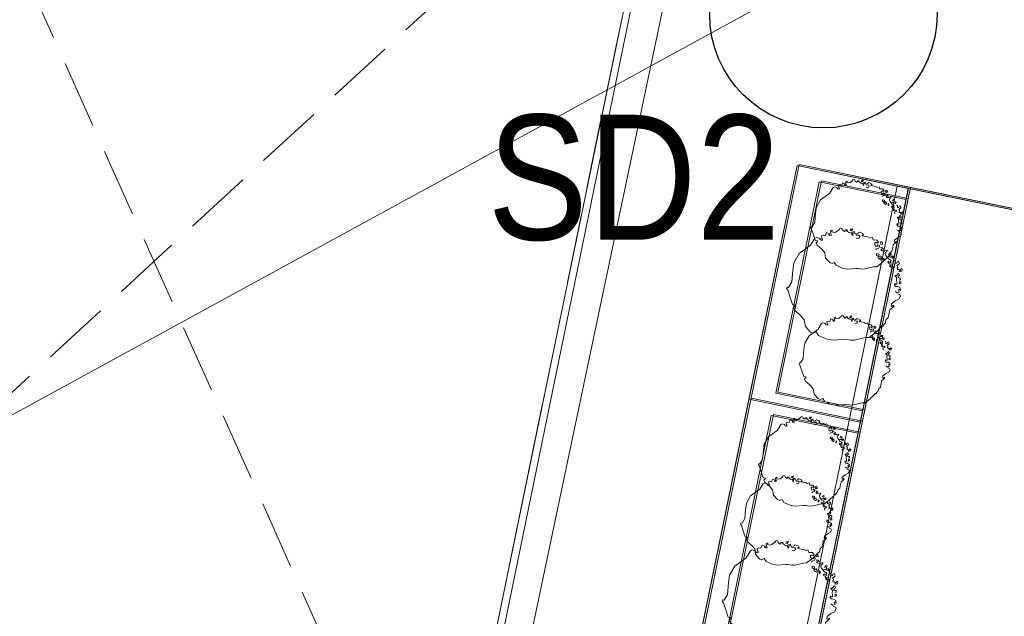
# Model space of a CAD drawing. Header units: millimetres. Extents: x 19047 to 276906, y -533553 to -451719.
# Tile 11 of 36: x 50900 to 55230, y -485335 to -482709. Entities that reach past the tile are written whole.
import ezdxf
from ezdxf.lldxf.tags import DXFTag

# ---------------------------------------------------------------- set-up
doc = ezdxf.new("R2010")
doc.units = ezdxf.units.MM
doc.header["$MEASUREMENT"] = 0
for name, pattern in [('Krawędzie ukryte drobniejsze', [425, 300, -125]), ('Krawędzie ukryte dłuższe', [1125, 1000, -125]), ('Przerywana długa', [1300, 1000, -300])]:
    doc.linetypes.add(name, pattern=pattern)
for name, color, linetype, lineweight in [('0_Nr_pióra__101', 7, 'Continuous', 5), ('0_Nr_pióra__92', 7, 'Continuous', 13), ('PZT - ogródek_Nr_pióra__101', 7, 'Continuous', 5), ('PZT - ogródek_Nr_pióra__161', 7, 'Continuous', 5), ('PZT_Nr_pióra__101', 7, 'Continuous', 5), ('PZT_Nr_pióra__41', 7, 'Continuous', 15)]:
    doc.layers.add(name, color=color, linetype=linetype, lineweight=lineweight)
doc.layers.add('IS_Węzeł_sieci_kanalizacyjnej_-_opisy', color=7, linetype='Continuous')
doc.layers.add('PZT - ogródek', color=7, linetype='Continuous')
doc.layers.add('PZT_i_KD', color=7, linetype='Continuous', lineweight=30, true_color=0x136734)
doc.layers.add('PZT_Nr_pióra__201', color=7, linetype='Continuous', lineweight=5, true_color=0x595959)
doc.styles.add('GENERATED_STYLE_9', font='txt')
tags = doc.linetypes.add('SOLID', pattern=[10, 10, 0]).pattern_tags.tags
tags[6:7] = [DXFTag(74, 4), DXFTag(75, 0), DXFTag(340, '0'), DXFTag(46, 0.0), DXFTag(50, 0.0), DXFTag(44, 0.0), DXFTag(45, 0.0)]
tags[4:5] = [DXFTag(74, 4), DXFTag(75, 0), DXFTag(340, '0'), DXFTag(46, 0.0), DXFTag(50, 0.0), DXFTag(44, 0.0), DXFTag(45, 0.0)]

# ---------------------------------------------------------------- blocks, each defined once
blk = doc.blocks.new('Dach_1', base_point=(32.7866, -701.2606))
at = {"layer": '0_Nr_pióra__92', "linetype": 'Przerywana długa', "flags": 128}
for points in [[(32.7866, -701.2606), (31.9413, -705.3756)], [(35.2354, -701.7636), (32.7866, -701.2606)], [(34.3901, -705.8786), (35.2354, -701.7636)], [(31.9413, -705.3756), (34.3901, -705.8786)]]:
    blk.add_lwpolyline(points, dxfattribs=at)
blk = doc.blocks.new('Drzewo rzut 19')
at = {"layer": 'PZT - ogródek_Nr_pióra__101', "linetype": 'Continuous'}
for p, q in [((-129.8, 210.9), (-108, 220.6)), ((-108, 220.6), (-85.6, 230.3)), ((-85.6, 230.3), (-68.3, 234.1)), ((-68.3, 234.1), (-46.6, 234.1)), ((-46.6, 234.1), (-37.6, 236.3)), ((-37.6, 236.3), (10.6, 248.7)), ((10.6, 248.7), (38.1, 248.3)), ((38.1, 248.3), (74.1, 239.3)), ((74.1, 239.3), (86.8, 225.8)), ((86.8, 225.8), (98.1, 234.1)), ((98.1, 234.1), (111.6, 231.1)), ((111.6, 231.1), (138, 210.5)), ((-189.7, 153.9), (-172.5, 178.6)), ((-172.5, 178.6), (-146.7, 207.1)), ((-146.7, 207.1), (-129.8, 210.9)), ((138, 210.5), (147.8, 183.2)), ((147.8, 183.2), (167.4, 166.8)), ((-206.2, 115.7), (-204.7, 133.7)), ((-204.7, 133.7), (-198, 141.2)), ((-198.7, 147.9), (-194.2, 148.6)), ((-198, 141.2), (-198.7, 147.9)), ((-194.2, 148.6), (-192, 145.6)), ((-192, 145.6), (-189.7, 153.9)), ((167.4, 166.8), (196.9, 149.3)), ((201.1, 132.8), (195.9, 131.1)), ((195.9, 131.1), (200.2, 126.4)), ((196.9, 149.3), (204.5, 137.3)), ((204.5, 137.3), (201.1, 132.8)), ((-214.5, 86.4), (-213.7, 106.7)), ((-213.7, 106.7), (-206.2, 115.7)), ((200.2, 126.4), (211.1, 126.4)), ((211.1, 126.4), (227.5, 97)), ((227.5, 97), (242.7, 67.5)), ((-230.2, 28.7), (-216, 44.5)), ((-229.5, 53.5), (-224.2, 59.5)), ((-225, 49), (-229.5, 53.5)), ((-223.5, 54.2), (-225, 49)), ((-224.2, 59.5), (-214.5, 72.2)), ((-217.5, 56.5), (-223.5, 54.2)), ((-216, 44.5), (-217.5, 56.5)), ((-214.5, 72.2), (-214.5, 86.4)), ((241.6, 55.5), (231.8, 28.2)), ((247.1, 55.5), (241.6, 55.5)), ((242.7, 67.5), (249.3, 62)), ((249.3, 62), (247.1, 55.5)), ((-248.9, 4.8), (-244.4, 18.2)), ((-244.4, -2), (-248.9, 4.8)), ((-244.4, 18.2), (-230.2, 28.7)), ((231.8, 28.2), (236.9, -22.3)), ((-241.4, -31.2), (-245.2, -20.7)), ((-245.2, -20.7), (-239.2, -24.5)), ((-234.7, -4.2), (-244.4, -2)), ((-230.2, -35.7), (-241.4, -31.2)), ((-240.7, -14), (-231.7, -8)), ((-234.7, -21.5), (-240.7, -14)), ((-239.2, -24.5), (-234.7, -21.5)), ((-231.7, -8), (-222, -12.5)), ((-219.7, -34.2), (-230.2, -35.7)), ((-223.5, -44.7), (-218.2, -43.2)), ((-214.5, -39.5), (-219.7, -34.2)), ((-218.2, -43.2), (-215.2, -47)), ((-215.2, -47), (-214.5, -39.5)), ((236.9, -22.3), (238.4, -55.8)), ((-233.9, -48.3), (-240, -51.3)), ((-240, -51.3), (-238.8, -58.1)), ((-238.8, -58.1), (-232.7, -58.7)), ((-230.8, -63.5), (-236.3, -67.2)), ((-236.3, -67.2), (-233.9, -75.7)), ((-234.5, -54.4), (-232.7, -50.7)), ((-232.7, -58.7), (-234.5, -54.4)), ((-232.7, -50.7), (-233.9, -48.3)), ((-233.9, -75.7), (-230.2, -72.7)), ((-230.2, -72.7), (-224.1, -75.7)), ((-223.5, -82.4), (-229, -85.5)), ((-229, -85.5), (-224.7, -93.4)), ((-224.1, -75.7), (-223.5, -82.4)), ((-222.7, -50.7), (-223.5, -44.7)), ((-218.2, -64.2), (-222.7, -50.7)), ((-220.5, -92.2), (-218.6, -86.1)), ((-219.7, -70.9), (-218.2, -64.2)), ((-207.7, -82.2), (-219.7, -70.9)), ((-218.6, -86.1), (-214.4, -80.6)), ((238.4, -55.8), (223.1, -99.5)), ((-227.2, -101.3), (-235.1, -105)), ((-235.1, -105), (-235.1, -113.5)), ((-235.1, -113.5), (-230.8, -116)), ((-230.8, -116), (-227.9, -110.2)), ((-229.1, -107.8), (-226, -106.2)), ((-227.9, -110.2), (-229.1, -107.8)), ((-221.7, -102), (-227.2, -101.3)), ((-226, -106.2), (-220.5, -110.5)), ((-224.7, -93.4), (-220.5, -92.2)), ((-220.5, -110.5), (-215, -108.7)), ((-212.5, -129.4), (-218.6, -135.5)), ((-212.5, -113.5), (-215.6, -118.4)), ((-215.6, -118.4), (-208.9, -126.3)), ((-215, -108.7), (-212.5, -113.5)), ((-208.9, -126.3), (-212.5, -129.4)), ((-199.5, -115.2), (-195.7, -111.4)), ((-193.5, -118.2), (-199.5, -115.2)), ((-195.7, -111.4), (-188.2, -105.4)), ((-186, -113.7), (-193.5, -118.2)), ((-188.2, -105.4), (-192, -97.2)), ((-179.2, -116.7), (-186, -113.7)), ((-185.2, -124.2), (-183, -118.9)), ((-178.5, -121.9), (-185.2, -124.2)), ((-183, -118.9), (-179.2, -116.7)), ((-177, -127.2), (-178.5, -121.9)), ((-169.5, -128.7), (-177, -127.2)), ((-167.2, -134.7), (-169.5, -128.7)), ((223.1, -99.5), (180.5, -145.3)), ((-218.6, -135.5), (-213.2, -146.5)), ((-213.2, -146.5), (-207.8, -142.7)), ((-207.8, -142.7), (-207.7, -135.5)), ((-207.7, -135.5), (-199.7, -134.3)), ((-199.7, -134.3), (-199.1, -143.4)), ((-199.1, -143.4), (-192.4, -145.9)), ((-183.7, -153.4), (-188.2, -158.6)), ((-188.2, -158.6), (-183.7, -163.9)), ((-172.5, -157.9), (-183.7, -153.4)), ((-183.7, -163.9), (-182.2, -160.1)), ((-178.5, -138.4), (-183, -131.7)), ((-183, -131.7), (-172.5, -133.2)), ((-182.2, -160.1), (-175.5, -160.9)), ((-180.7, -143.6), (-178.5, -138.4)), ((-175.5, -145.1), (-180.7, -143.6)), ((-167.2, -147.4), (-175.5, -145.1)), ((-175.5, -160.9), (-174.7, -166.1)), ((-174.7, -166.1), (-175.5, -173.6)), ((-172.5, -133.2), (-171, -138.4)), ((-165, -155.6), (-172.5, -157.9)), ((-171, -138.4), (-167.2, -134.7)), ((-168.7, -169.9), (-165, -165.4)), ((-168, -175.1), (-168.7, -169.9)), ((-153.8, -160.1), (-167.2, -147.4)), ((-154.5, -177.4), (-148.5, -172.9)), ((-149.3, -166.9), (-153.8, -160.1)), ((-148.5, -133.9), (-152.3, -141.4)), ((-152.3, -141.4), (-146.3, -146.6)), ((-148.5, -172.9), (-149.3, -166.9)), ((-146.3, -146.6), (-148.5, -133.9)), ((-134.5, -137.9), (-136.3, -145.2)), ((-136.3, -145.2), (-132.7, -154.4)), ((-129, -141), (-134.5, -137.9)), ((-132.7, -154.4), (-131.5, -148.3)), ((-131.5, -148.3), (-125.4, -149.5)), ((-122.9, -144.6), (-129, -141)), ((-125.4, -149.5), (-122.3, -160.5)), ((-120.5, -152), (-122.9, -144.6)), ((-122.3, -160.5), (-111.9, -161.1)), ((-118, -152.6), (-120.5, -152)), ((-113.2, -152.6), (-118, -152.6)), ((-111.9, -161.1), (-113.2, -152.6)), ((180.5, -145.3), (167.4, -179.1)), ((-175.5, -173.6), (-168, -175.1)), ((-154.5, -184.9), (-154.5, -177.4)), ((-144.8, -179.6), (-154.5, -184.9)), ((-133.5, -178.1), (-144.8, -179.6)), ((-133.5, -191.6), (-138, -185.6)), ((-138, -185.6), (-131.3, -185.6)), ((-127.5, -181.1), (-133.5, -178.1)), ((-124.5, -190.9), (-133.5, -191.6)), ((-131.3, -185.6), (-127.5, -181.1)), ((-123, -205.8), (-129.8, -205.8)), ((-129.8, -205.8), (-129.3, -212.4)), ((-129.3, -212.4), (-120.5, -217.2)), ((-118.5, -210.3), (-123, -205.8)), ((-120.5, -217.2), (-118.5, -210.3)), ((-119.3, -193.1), (-117, -187.1)), ((-118.5, -199.1), (-119.3, -193.1)), ((-109.5, -199.9), (-118.5, -199.1)), ((-117, -187.1), (-110.3, -184.1)), ((-101.3, -193.1), (-111, -193.9)), ((-111, -193.9), (-109.5, -199.9)), ((-111, -211.8), (-107.3, -207.3)), ((-102, -220.1), (-111, -211.8)), ((-110.3, -184.1), (-105, -181.1)), ((-105, -181.1), (-108, -178.9)), ((-107.3, -207.3), (-102.8, -208.8)), ((-102.8, -208.8), (-96.1, -207.3)), ((-96.8, -199.9), (-101.3, -193.1)), ((-96.1, -207.3), (-96.8, -199.9)), ((-25.6, -222.3), (-24.1, -214.8)), ((-24.1, -214.8), (-18.1, -211.8)), ((-18.1, -211.8), (-12.1, -213.3)), ((104.8, -202.9), (97.3, -205.1)), ((97.3, -205.1), (101.8, -211.1)), ((101.8, -211.1), (105.6, -222.3)), ((109.3, -205.8), (104.8, -202.9)), ((106.3, -210.3), (109.3, -205.8)), ((114.3, -211.2), (106.3, -210.3)), ((122, -212.6), (114.3, -211.2)), ((124.3, -197.6), (122, -212.6)), ((134.1, -198.6), (124.3, -197.6)), ((135.8, -174.7), (132.5, -179.1)), ((132.5, -179.1), (136.9, -183.5)), ((140.4, -194), (134.1, -198.6)), ((141.2, -175.8), (135.8, -174.7)), ((136.9, -183.5), (140.4, -194)), ((147.8, -182.4), (141.2, -175.8)), ((160.9, -183.5), (147.8, -182.4)), ((167.4, -179.1), (160.9, -183.5)), ((-86.3, -217.8), (-102, -220.1)), ((-80.3, -228.3), (-86.3, -217.8)), ((-71.3, -223.1), (-80.3, -228.3)), ((-60.8, -226.8), (-71.3, -223.1)), ((-43.6, -226.1), (-60.8, -226.8)), ((-34.6, -226.8), (-43.6, -226.1)), ((-40.6, -231.3), (-34.6, -230.6)), ((-36.8, -237.3), (-40.6, -231.3)), ((-20.4, -240.3), (-36.8, -237.3)), ((-34.6, -230.6), (-34.6, -226.8)), ((-21.1, -226.8), (-25.6, -222.3)), ((-9.1, -225.3), (-21.1, -226.8)), ((-12.9, -232.8), (-20.4, -240.3)), ((-7.6, -231.3), (-9.1, -225.3)), ((0.6, -232.1), (-7.6, -231.3)), ((-0.9, -238.8), (0.6, -232.1)), ((7.4, -236.6), (-0.9, -238.8)), ((11.1, -225.3), (5.1, -220.1)), ((5.1, -220.1), (5.9, -228.3)), ((5.9, -228.3), (7.4, -236.6)), ((14.9, -239.6), (10.4, -249.3)), ((10.4, -249.3), (20.1, -246.3)), ((13.4, -232.1), (11.1, -225.3)), ((20.9, -229.1), (13.4, -232.1)), ((20.1, -239.6), (14.9, -239.6)), ((20.1, -246.3), (20.1, -239.6)), ((30.6, -233.6), (20.9, -229.1)), ((35.9, -236.6), (30.6, -233.6)), ((32.6, -240.5), (35.9, -236.6)), ((43.1, -238.5), (32.6, -240.5)), ((44.8, -230.6), (41.9, -234.3)), ((41.9, -234.3), (43.1, -238.5)), ((54.1, -235.9), (44.8, -230.6)), ((57.6, -241.8), (54.1, -235.9)), ((62.8, -243.3), (57.6, -241.8)), ((69.6, -238.8), (62.8, -243.3)), ((80.8, -222.3), (68.1, -235.8)), ((68.1, -235.8), (69.6, -238.8)), ((87.6, -218.6), (80.8, -222.3)), ((99.1, -219.3), (87.6, -218.6)), ((98.1, -223.1), (99.1, -219.3)), ((98.8, -226.8), (98.1, -223.1)), ((105.6, -222.3), (98.8, -226.8))]:
    blk.add_line(p, q, dxfattribs=at)
blk = doc.blocks.new('Drzewo rzut 19_2')
at = {"layer": 'PZT - ogródek_Nr_pióra__101', "linetype": 'Continuous'}
for p, q in [((-103.8, 168.7), (-86.4, 176.5)), ((-86.4, 176.5), (-68.4, 184.3)), ((-68.4, 184.3), (-54.7, 187.3)), ((-54.7, 187.3), (-37.3, 187.3)), ((-37.3, 187.3), (-30.1, 189.1)), ((-30.1, 189.1), (8.5, 198.9)), ((8.5, 198.9), (30.5, 198.7)), ((30.5, 198.7), (59.3, 191.5)), ((59.3, 191.5), (69.5, 180.7)), ((69.5, 180.7), (78.4, 187.3)), ((78.4, 187.3), (89.2, 184.9)), ((89.2, 184.9), (110.4, 168.4)), ((-151.8, 123.1), (-138, 142.9)), ((-138, 142.9), (-117.4, 165.6)), ((-117.4, 165.6), (-103.8, 168.7)), ((110.4, 168.4), (118.2, 146.5)), ((118.2, 146.5), (133.9, 133.4)), ((133.9, 133.4), (157.5, 119.5)), ((-171, 85.3), (-165, 92.5)), ((-165, 92.5), (-163.8, 106.9)), ((-163.8, 106.9), (-158.4, 112.9)), ((-159, 118.3), (-155.4, 118.9)), ((-158.4, 112.9), (-159, 118.3)), ((-155.4, 118.9), (-153.6, 116.5)), ((-153.6, 116.5), (-151.8, 123.1)), ((160.8, 106.3), (156.7, 104.9)), ((156.7, 104.9), (160.1, 101.1)), ((157.5, 119.5), (163.6, 109.9)), ((160.1, 101.1), (168.9, 101.1)), ((163.6, 109.9), (160.8, 106.3)), ((168.9, 101.1), (182, 77.6)), ((-183.6, 42.8), (-179.4, 47.6)), ((-178.8, 43.4), (-180, 39.2)), ((-179.4, 47.6), (-171.6, 57.8)), ((-174, 45.2), (-178.8, 43.4)), ((-172.8, 35.6), (-174, 45.2)), ((-171.6, 69.2), (-171, 85.3)), ((-171.6, 57.8), (-171.6, 69.2)), ((182, 77.6), (194.2, 54)), ((193.3, 44.4), (185.5, 22.6)), ((197.7, 44.4), (193.3, 44.4)), ((194.2, 54), (199.4, 49.6)), ((199.4, 49.6), (197.7, 44.4)), ((-199.2, 3.8), (-195.6, 14.6)), ((-195.6, -1.6), (-199.2, 3.8)), ((-195.6, 14.6), (-184.2, 23)), ((-184.2, 23), (-172.8, 35.6)), ((-180, 39.2), (-183.6, 42.8)), ((185.5, 22.6), (189.5, -17.8)), ((-193.2, -25), (-196.2, -16.6)), ((-196.2, -16.6), (-191.4, -19.6)), ((-187.8, -3.4), (-195.6, -1.6)), ((-184.2, -28.6), (-193.2, -25)), ((-192.6, -11.2), (-185.4, -6.4)), ((-187.8, -17.2), (-192.6, -11.2)), ((-187.1, -38.6), (-192, -41.1)), ((-192, -41.1), (-191, -46.4)), ((-191.4, -19.6), (-187.8, -17.2)), ((-187.6, -43.5), (-186.1, -40.6)), ((-186.1, -40.6), (-187.1, -38.6)), ((-185.4, -6.4), (-177.6, -10)), ((-175.8, -27.4), (-184.2, -28.6)), ((-178.8, -35.8), (-174.6, -34.6)), ((-178.2, -40.6), (-178.8, -35.8)), ((-174.6, -51.4), (-178.2, -40.6)), ((-171.6, -31.6), (-175.8, -27.4)), ((-174.6, -34.6), (-172.2, -37.6)), ((-172.2, -37.6), (-171.6, -31.6)), ((189.5, -17.8), (190.7, -44.6)), ((-191, -46.4), (-186.1, -46.9)), ((-184.7, -50.8), (-189.1, -53.8)), ((-189.1, -53.8), (-187.1, -60.6)), ((-181.7, -81.1), (-188.1, -84)), ((-188.1, -84), (-188.1, -90.8)), ((-186.1, -46.9), (-187.6, -43.5)), ((-187.1, -60.6), (-184.2, -58.2)), ((-184.2, -58.2), (-179.3, -60.6)), ((-183.3, -86.2), (-180.8, -85)), ((-182.3, -88.2), (-183.3, -86.2)), ((-178.8, -66), (-183.2, -68.4)), ((-183.2, -68.4), (-179.8, -74.7)), ((-177.4, -81.6), (-181.7, -81.1)), ((-180.8, -85), (-176.4, -88.4)), ((-179.8, -74.7), (-176.4, -73.8)), ((-179.3, -60.6), (-178.8, -66)), ((-176.4, -73.8), (-174.9, -68.9)), ((-175.8, -56.8), (-174.6, -51.4)), ((-166.2, -65.8), (-175.8, -56.8)), ((-174.9, -68.9), (-171.5, -64.5)), ((-156.6, -89.1), (-150.6, -84.3)), ((-150.6, -84.3), (-153.6, -77.7)), ((178.5, -79.6), (144.4, -116.2)), ((190.7, -44.6), (178.5, -79.6)), ((-188.1, -90.8), (-184.7, -92.8)), ((-184.7, -92.8), (-182.3, -88.2)), ((-176.4, -88.4), (-172, -86.9)), ((-170, -103.5), (-174.9, -108.4)), ((-174.9, -108.4), (-170.5, -117.2)), ((-170, -90.8), (-172.5, -94.7)), ((-172.5, -94.7), (-167.1, -101.1)), ((-172, -86.9), (-170, -90.8)), ((-170.5, -117.2), (-166.2, -114.2)), ((-167.1, -101.1), (-170, -103.5)), ((-166.2, -114.2), (-166.1, -108.4)), ((-166.1, -108.4), (-159.8, -107.4)), ((-159.8, -107.4), (-159.3, -114.7)), ((-159.6, -92.1), (-156.6, -89.1)), ((-154.8, -94.5), (-159.6, -92.1)), ((-159.3, -114.7), (-153.9, -116.7)), ((-148.8, -90.9), (-154.8, -94.5)), ((-147, -122.7), (-150.6, -126.9)), ((-150.6, -126.9), (-147, -131.1)), ((-143.4, -93.3), (-148.8, -90.9)), ((-148.2, -99.3), (-146.4, -95.1)), ((-142.8, -97.5), (-148.2, -99.3)), ((-138, -126.3), (-147, -122.7)), ((-147, -131.1), (-145.8, -128.1)), ((-146.4, -95.1), (-143.4, -93.3)), ((-142.8, -110.7), (-146.4, -105.3)), ((-146.4, -105.3), (-138, -106.5)), ((-145.8, -128.1), (-140.4, -128.7)), ((-144.6, -114.9), (-142.8, -110.7)), ((-140.4, -116.1), (-144.6, -114.9)), ((-141.6, -101.7), (-142.8, -97.5)), ((-135.6, -102.9), (-141.6, -101.7)), ((-133.8, -117.9), (-140.4, -116.1)), ((-140.4, -128.7), (-139.8, -132.9)), ((-138, -106.5), (-136.8, -110.7)), ((-132, -124.5), (-138, -126.3)), ((-136.8, -110.7), (-133.8, -107.7)), ((-133.8, -107.7), (-135.6, -102.9)), ((-123, -128.1), (-133.8, -117.9)), ((-119.4, -133.5), (-123, -128.1)), ((-118.8, -107.1), (-121.8, -113.1)), ((-121.8, -113.1), (-117, -117.3)), ((-117, -117.3), (-118.8, -107.1)), ((-107.6, -110.3), (-109.1, -116.2)), ((-109.1, -116.2), (-106.1, -123.5)), ((-103.2, -112.8), (-107.6, -110.3)), ((-106.1, -123.5), (-105.2, -118.6)), ((-105.2, -118.6), (-100.3, -119.6)), ((-98.3, -115.7), (-103.2, -112.8)), ((-100.3, -119.6), (-97.8, -128.4)), ((-96.4, -121.6), (-98.3, -115.7)), ((-97.8, -128.4), (-89.6, -128.9)), ((-94.4, -122), (-96.4, -121.6)), ((-90.5, -122), (-94.4, -122)), ((-89.6, -128.9), (-90.5, -122)), ((144.4, -116.2), (133.9, -143.3)), ((-139.8, -132.9), (-140.4, -138.9)), ((-140.4, -138.9), (-134.4, -140.1)), ((-135, -135.9), (-132, -132.3)), ((-134.4, -140.1), (-135, -135.9)), ((-123.6, -141.9), (-118.8, -138.3)), ((-123.6, -147.9), (-123.6, -141.9)), ((-115.8, -143.7), (-123.6, -147.9)), ((-118.8, -138.3), (-119.4, -133.5)), ((-106.8, -142.5), (-115.8, -143.7)), ((-106.8, -153.3), (-110.4, -148.5)), ((-110.4, -148.5), (-105, -148.5)), ((-102, -144.9), (-106.8, -142.5)), ((-99.6, -152.7), (-106.8, -153.3)), ((-105, -148.5), (-102, -144.9)), ((-98.4, -164.7), (-103.8, -164.7)), ((-103.8, -164.7), (-103.4, -170)), ((-103.4, -170), (-96.4, -173.7)), ((-94.8, -168.3), (-98.4, -164.7)), ((-96.4, -173.7), (-94.8, -168.3)), ((-95.4, -154.5), (-93.6, -149.7)), ((-94.8, -159.3), (-95.4, -154.5)), ((-87.6, -159.9), (-94.8, -159.3)), ((-93.6, -149.7), (-88.2, -147.3)), ((-81, -154.5), (-88.8, -155.1)), ((-88.8, -155.1), (-87.6, -159.9)), ((-88.8, -169.5), (-85.8, -165.9)), ((-81.6, -176.1), (-88.8, -169.5)), ((-88.2, -147.3), (-84, -144.9)), ((-84, -144.9), (-86.4, -143.1)), ((-85.8, -165.9), (-82.2, -167.1)), ((-82.2, -167.1), (-76.8, -165.9)), ((-77.4, -159.9), (-81, -154.5)), ((-76.8, -165.9), (-77.4, -159.9)), ((-20.5, -177.9), (-19.3, -171.9)), ((-19.3, -171.9), (-14.5, -169.5)), ((-14.5, -169.5), (-9.7, -170.7)), ((83.8, -162.3), (77.8, -164.1)), ((77.8, -164.1), (81.4, -168.9)), ((81.4, -168.9), (84.4, -177.9)), ((87.4, -164.7), (83.8, -162.3)), ((85, -168.3), (87.4, -164.7)), ((91.5, -169), (85, -168.3)), ((97.6, -170.1), (91.5, -169)), ((99.4, -158.1), (97.6, -170.1)), ((107.3, -158.9), (99.4, -158.1)), ((108.6, -139.8), (106, -143.3)), ((106, -143.3), (109.5, -146.8)), ((112.3, -155.2), (107.3, -158.9)), ((113, -140.7), (108.6, -139.8)), ((109.5, -146.8), (112.3, -155.2)), ((118.2, -145.9), (113, -140.7)), ((128.7, -146.8), (118.2, -145.9)), ((133.9, -143.3), (128.7, -146.8)), ((-69, -174.3), (-81.6, -176.1)), ((-64.2, -182.7), (-69, -174.3)), ((-57.1, -178.5), (-64.2, -182.7)), ((-48.7, -181.5), (-57.1, -178.5)), ((-34.9, -180.9), (-48.7, -181.5)), ((-27.7, -181.5), (-34.9, -180.9)), ((-32.5, -185.1), (-27.7, -184.5)), ((-29.5, -189.9), (-32.5, -185.1)), ((-16.3, -192.3), (-29.5, -189.9)), ((-27.7, -184.5), (-27.7, -181.5)), ((-16.9, -181.5), (-20.5, -177.9)), ((-7.3, -180.3), (-16.9, -181.5)), ((-10.3, -186.3), (-16.3, -192.3)), ((-6.1, -185.1), (-7.3, -180.3)), ((0.5, -185.7), (-6.1, -185.1)), ((-0.7, -191.1), (0.5, -185.7)), ((5.9, -189.3), (-0.7, -191.1)), ((8.9, -180.3), (4.1, -176.1)), ((4.1, -176.1), (4.7, -182.7)), ((4.7, -182.7), (5.9, -189.3)), ((11.9, -191.7), (8.3, -199.5)), ((8.3, -199.5), (16.1, -197.1)), ((10.7, -185.7), (8.9, -180.3)), ((16.7, -183.3), (10.7, -185.7)), ((16.1, -191.7), (11.9, -191.7)), ((16.1, -197.1), (16.1, -191.7)), ((24.5, -186.9), (16.7, -183.3)), ((28.7, -189.3), (24.5, -186.9)), ((26.1, -192.4), (28.7, -189.3)), ((34.5, -190.8), (26.1, -192.4)), ((35.9, -184.5), (33.5, -187.5)), ((33.5, -187.5), (34.5, -190.8)), ((43.3, -188.7), (35.9, -184.5)), ((46.1, -193.5), (43.3, -188.7)), ((50.3, -194.7), (46.1, -193.5)), ((55.7, -191.1), (50.3, -194.7)), ((64.7, -177.9), (54.5, -188.7)), ((54.5, -188.7), (55.7, -191.1)), ((70.1, -174.9), (64.7, -177.9)), ((79.3, -175.4), (70.1, -174.9)), ((78.4, -178.5), (79.3, -175.4)), ((79, -181.5), (78.4, -178.5)), ((84.4, -177.9), (79, -181.5))]:
    blk.add_line(p, q, dxfattribs=at)
blk = doc.blocks.new('Etykieta_11', base_point=(32475.3, -696079.2))
at = {"layer": '0_Nr_pióra__101', "insert": (32875.3, -694905.4), "char_height": 875, "attachment_point": 2, "style": 'GENERATED_STYLE_9'}
blk.add_mtext('\\A1;{\\pt0,101000;\\fArial Narrow|b1|i0|c238|p34;4.b  \\fArial Narrow|b1|i0|c238|p34;\\A1{\\H.66x;\\S^  ;}\\fArial Narrow|b1|i0|c238|p34;\\fArial Narrow|b1|i0|c238|p34;\\A1{\\H.66x;\\S^  ;}\\fArial Narrow|b1|i0|c238|p34;\\fArial Narrow|b1|i0|c238|p34;\\fArial Narrow|b1|i0|c238|p34;\\fArial Narrow|b1|i0|c238|p34;\\fArial Narrow|b1|i0|c238|p34;\\fArial Narrow|b1|i0|c238|p34;\\fArial Narrow|b1|i0|c238|p34;\\fArial Narrow|b1|i0|c238|p34;\\fArial Narrow|b1|i0|c238|p34;\\fArial Narrow|b1|i0|c238|p34;\\fArial Narrow|b1|i0|c238|p34;\\fArial Narrow|b1|i0|c238|p34;\\fArial Narrow|b1|i0|c238|p34;\\fArial Narrow|b1|i0|c238|p34;\\fArial Narrow|b1|i0|c238|p34;\\fArial Narrow|b1|i0|c238|p34;\\fArial Narrow|b1|i0|c238|p34;\\fArial Narrow|b1|i0|c238|p34;\\fArial Narrow|b1|i0|c238|p34;\\fArial Narrow|b1|i0|c238|p34;\\fArial Narrow|b1|i0|c238|p34;\\fArial Narrow|b1|i0|c238|p34;\\fArial Narrow|b1|i0|c238|p34;\\fArial Narrow|b1|i0|c238|p34;\\fArial Narrow|b1|i0|c238|p34;\\fArial Narrow|b1|i0|c238|p34;}', dxfattribs=at)

msp = doc.modelspace()

# ---------------------------------------------------------------- linework, layer by layer
at = {"layer": 'IS_Węzeł_sieci_kanalizacyjnej_-_opisy', "linetype": 'SOLID', "lineweight": 20, "ltscale": 10}
msp.add_line((30749.9, -495444.6), (54183.8, -482635.2), dxfattribs=at)
at = {"layer": 'PZT - ogródek_Nr_pióra__161', "linetype": 'Continuous', "flags": 128}
for points in [[(54318.5, -483350.8), (57262, -483955.4), (56316.1, -488560.2), (53372.6, -487955.5)], [(54328.1, -483346.4), (57271.6, -483951.1), (56325.7, -488555.8), (53382.1, -487951.1)], [(54107.2, -484379.3), (54318.5, -483350.8), (54807.7, -483451.3), (54596.4, -484479.8)], [(54107.2, -484379.3), (54318.5, -483350.8), (54807.7, -483451.3), (54596.4, -484479.8)], [(54116.8, -484374.9), (54328.1, -483346.4), (54817.3, -483446.9), (54606, -484475.4)], [(54116.8, -484374.9), (54328.1, -483346.4), (54817.3, -483446.9), (54606, -484475.4)], [(53895.8, -485408.3), (54107.2, -484379.3), (54596.9, -484479.9), (54385.6, -485508.9)], [(53905.4, -485403.9), (54116.8, -484374.9), (54606.5, -484475.5), (54395.2, -485504.5)], [(54013.7, -485381), (54204.9, -484450.4), (54586.9, -484528.9), (54395.7, -485459.5)], [(54023.3, -485376.7), (54214.5, -484446.1), (54596.5, -484524.5), (54405.3, -485455.1)]]:
    msp.add_lwpolyline(points, close=True, dxfattribs=at)
for points in [[(54798.2, -483500.3), (54416.2, -483421.9), (54225, -484352.5), (54607, -484430.9)], [(54807.8, -483496), (54425.7, -483417.5), (54234.6, -484348.1), (54616.6, -484426.6)], [(53962.6, -487565.5), (54808.2, -483451.4), (57262, -483955.4)], [(53972.2, -487561.1), (54817.8, -483447), (57271.6, -483951.1)]]:
    msp.add_lwpolyline(points, dxfattribs=at)
at = {"layer": 'PZT_i_KD'}
msp.add_circle((54434.5, -482685.3), 500, dxfattribs=at)
at = {"layer": 'PZT_Nr_pióra__101', "linetype": 'Continuous', "flags": 128}
for points in [[(40435, -478950.1), (40288.1, -478919.9), (39251.8, -483964.6), (52866.8, -486761.8), (53751.8, -482547), (53752.3, -482547.1, -0.414333), (54559.2, -482004.7), (58315.9, -482778), (58285.7, -482924.9), (60244.6, -483328.2), (60274.9, -483181.3), (70525.7, -485291.3, -0.348517), (70981, -486052.5), (69131.9, -495053.9), (69278.5, -495084)], [(40435, -478950.1), (39428.9, -483847.8), (52750.7, -486584.4), (53587.2, -482512.5, -0.414214), (54589.8, -481857.9), (54600.8, -481860.2)], [(40399.6, -478973.4), (39393.5, -483871.2), (52776.8, -486620.4), (53616.6, -482518.6, -0.414235), (54583.7, -481887.3)]]:
    msp.add_lwpolyline(points, format="xyb", dxfattribs=at)
at = {"layer": 'PZT_Nr_pióra__201', "linetype": 'Krawędzie ukryte drobniejsze'}
for p, q in [((50230.5, -480962.3), (52750.7, -486584.4)), ((53756.9, -481686.7), (49224.4, -485860))]:
    msp.add_line(p, q, dxfattribs=at)
at = {"layer": 'PZT_Nr_pióra__201', "linetype": 'Krawędzie ukryte drobniejsze', "flags": 128}
msp.add_lwpolyline([(50230.5, -480962.3), (53756.9, -481686.7), (52750.7, -486584.4), (49224.4, -485860)], close=True, dxfattribs=at)
at = {"layer": 'PZT_Nr_pióra__41', "linetype": 'Krawędzie ukryte dłuższe', "flags": 128}
msp.add_lwpolyline([(53756.9, -481686.7), (52750.7, -486584.4), (49224.4, -485860), (50230.5, -480962.3)], close=True, dxfattribs=at)

# ---------------------------------------------------------------- block references
at = {"linetype": 'Continuous'}
msp.add_blockref('Etykieta_11', (54457.6, -478255.6), dxfattribs=at)
at = {"linetype": 'Continuous', "xscale": 1000, "yscale": 1000, "zscale": 1000}
msp.add_blockref('Dach_1', (54759.3, -483441.3), dxfattribs=at)
at = {"layer": 'PZT - ogródek', "color": 8, "linetype": 'Continuous', "lineweight": 5, "zscale": 1000, "rotation": 169.5799807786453}
for name, p in [('Drzewo rzut 19_2', (54583.4, -483612.4)), ('Drzewo rzut 19', (54529.1, -483876.8)), ('Drzewo rzut 19_2', (54532.4, -484210.8)), ('Drzewo rzut 19_2', (54353.7, -484655.7)), ('Drzewo rzut 19_2', (54275.3, -484915.9)), ('Drzewo rzut 19', (54246.5, -485252.4))]:
    msp.add_blockref(name, p, dxfattribs=at)

# ---------------------------------------------------------------- texts
at = {"layer": 'PZT_i_KD', "color": 7, "linetype": 'Continuous', "insert": (53601.1, -483685.2), "char_height": 550, "attachment_point": 8, "style": 'GENERATED_STYLE_9'}
msp.add_mtext('\\A1;{\\W0.9;SD2}', dxfattribs=at)

doc.saveas('drawing.dxf')
